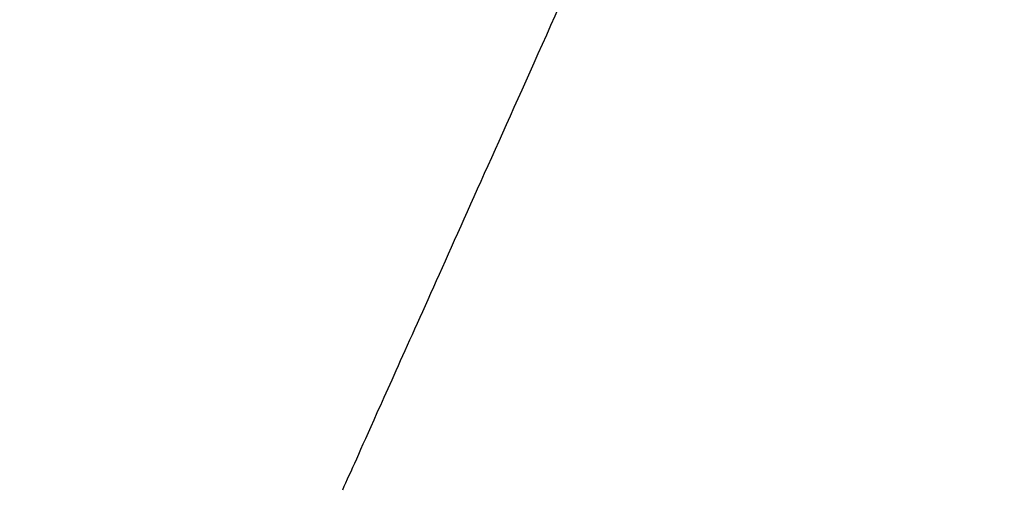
# Model space of a CAD drawing. Header units: centimetres. Extents: x 244 to 444, y 312 to 393.
# Tile 164 of 256: x 276.992 to 277.217, y 314.42 to 314.529. Entities that reach past the tile are written whole.
import ezdxf

# ---------------------------------------------------------------- set-up
doc = ezdxf.new("R2010")
doc.units = ezdxf.units.CM
doc.layers.add('solide1$solide 3', color=7, linetype='Continuous', true_color=0xffb5b5)
doc.layers.add('solide1$solide 4', color=7, linetype='Continuous', true_color=0xff00d4)

msp = doc.modelspace()

# ---------------------------------------------------------------- linework, layer by layer
at = {"layer": 'solide1$solide 3'}
for points in [[(276.87541, 315.14491, -616.78896), (277.18081, 316.04932, -616.4557), (277.20703, 316.31746, -617.6323), (277.23324, 316.5856, -618.8089), (276.92784, 315.68119, -619.14216), (276.62244, 314.77677, -619.47542), (276.59623, 314.50863, -618.29882), (276.57001, 314.24049, -617.12222), (276.87541, 315.14491, -616.78896)], [(276.87541, 314.45668, -632.00204), (277.18081, 315.36109, -631.67731), (277.20703, 315.62923, -632.8238), (277.23324, 315.89737, -633.97028), (276.92784, 314.99295, -634.29501), (276.62244, 314.08854, -634.61975), (276.59623, 313.8204, -633.47326), (276.57001, 313.55226, -632.32677), (276.87541, 314.45668, -632.00204)]]:
    msp.add_rational_spline(points, [1, 0.707106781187, 1, 0.707106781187, 1, 0.707106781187, 1, 0.707106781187, 1], degree=2, knots=[0, 0, 0, 170.778326, 170.778326, 341.556651, 341.556651, 512.334977, 512.334977, 683.113302, 683.113302, 683.113302], dxfattribs=at)
at = {"layer": 'solide1$solide 4'}
msp.add_rational_spline([(277.06567, 314.42197, -647.03577), (277.1025, 314.50416, -649.79216), (278.24082, 317.04457, -649.79216)], [1, 0.718454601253, 1], degree=2, dxfattribs=at)

doc.saveas('drawing.dxf')
